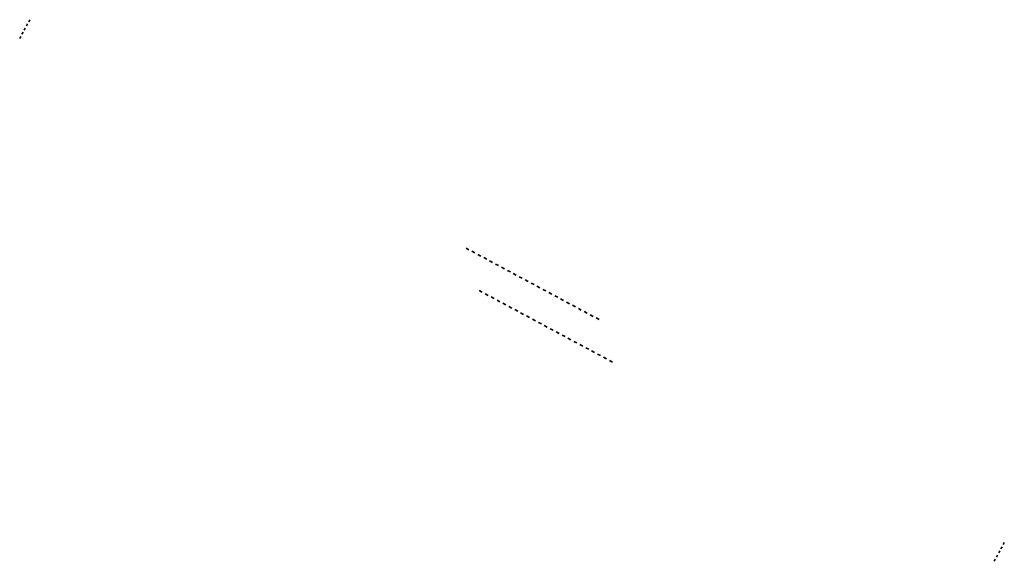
# Model space of a CAD drawing. Header units: millimetres. Extents: x 244590882 to 244798333, y 481209727 to 481323898.
import ezdxf

# ---------------------------------------------------------------- set-up
doc = ezdxf.new("R2010")
doc.units = ezdxf.units.MM
doc.layers.add('N-CO-BC-BETONVORM-G', color=50, linetype='Continuous', lineweight=25)
doc.layers.add('N-CO-BC-BETONVORM-G-1', color=50, linetype='Continuous', lineweight=35)

# ---------------------------------------------------------------- blocks, each defined once
blk = doc.blocks.new('16_15_SF_Stootplaat - sf_stootplaat_3m_fietsverkeer-1734343-_3D_')
at = {"layer": 'N-CO-BC-BETONVORM-G-1'}
blk.add_line((0, -250), (0, 250), dxfattribs=at)
blk = doc.blocks.new('16_15_SF_Stootplaat - sf_stootplaat_3m_fietsverkeer-1734344-_3D_')
at = {"layer": 'N-CO-BC-BETONVORM-G-1'}
blk.add_line((0, 250), (0, -250), dxfattribs=at)
blk = doc.blocks.new('16_15_SF_Stootplaat - sf_stootplaat_5m-1735440-_3D_')
at = {"layer": 'N-CO-BC-BETONVORM-G-1'}
blk.add_line((0, -354), (0, 354), dxfattribs=at)
blk = doc.blocks.new('16_15_SF_Stootplaat - sf_stootplaat_5m-1734395-_3D_')
at = {"layer": 'N-CO-BC-BETONVORM-G-1'}
blk.add_line((0, 354), (0, -354), dxfattribs=at)

msp = doc.modelspace()

# ---------------------------------------------------------------- block references
at = {"layer": 'N-CO-BC-BETONVORM-G'}
for name, p, rotation in [('16_15_SF_Stootplaat - sf_stootplaat_3m_fietsverkeer-1734344-_3D_', (244592419, 481322797, 12595), 151.7754648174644), ('16_15_SF_Stootplaat - sf_stootplaat_3m_fietsverkeer-1734344-_3D_', (244592892, 481323678, 12595), 151.7754648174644), ('16_15_SF_Stootplaat - sf_stootplaat_3m_fietsverkeer-1734344-_3D_', (244591473, 481321034, 12595), 151.7754648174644), ('16_15_SF_Stootplaat - sf_stootplaat_3m_fietsverkeer-1734344-_3D_', (244591946, 481321916, 12595), 151.7754648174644), ('16_15_SF_Stootplaat - sf_stootplaat_3m_fietsverkeer-1734344-_3D_', (244591000, 481320153, 12595), 151.7754648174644), ('16_15_SF_Stootplaat - sf_stootplaat_3m_fietsverkeer-1734343-_3D_', (244798215, 481213472, 12595), 331.7754648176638), ('16_15_SF_Stootplaat - sf_stootplaat_3m_fietsverkeer-1734343-_3D_', (244796796, 481210828, 12595), 331.7754648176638), ('16_15_SF_Stootplaat - sf_stootplaat_3m_fietsverkeer-1734343-_3D_', (244797269, 481211709, 12595), 331.7754648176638), ('16_15_SF_Stootplaat - sf_stootplaat_3m_fietsverkeer-1734343-_3D_', (244797742, 481212590, 12595), 331.7754648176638), ('16_15_SF_Stootplaat - sf_stootplaat_3m_fietsverkeer-1734343-_3D_', (244796323, 481209947, 12595), 331.7754648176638)]:
    msp.add_blockref(name, p, dxfattribs=dict(at, rotation=rotation))
at = {"layer": 'N-CO-BC-BETONVORM-G-1'}
for name, p, rotation in [('16_15_SF_Stootplaat - sf_stootplaat_5m-1734395-_3D_', (244685228, 481275573, 12595), 61.77546481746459), ('16_15_SF_Stootplaat - sf_stootplaat_5m-1734395-_3D_', (244686474, 481274905, 12595), 61.77546481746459), ('16_15_SF_Stootplaat - sf_stootplaat_5m-1734395-_3D_', (244687720, 481274236, 12595), 61.77546481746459), ('16_15_SF_Stootplaat - sf_stootplaat_5m-1734395-_3D_', (244688966, 481273567, 12595), 61.77546481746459), ('16_15_SF_Stootplaat - sf_stootplaat_5m-1734395-_3D_', (244690212, 481272898, 12595), 61.77546481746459), ('16_15_SF_Stootplaat - sf_stootplaat_5m-1734395-_3D_', (244691458, 481272229, 12595), 61.77546481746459), ('16_15_SF_Stootplaat - sf_stootplaat_5m-1734395-_3D_', (244692704, 481271560, 12595), 61.77546481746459), ('16_15_SF_Stootplaat - sf_stootplaat_5m-1734395-_3D_', (244693951, 481270892, 12595), 61.77546481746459), ('16_15_SF_Stootplaat - sf_stootplaat_5m-1734395-_3D_', (244695197, 481270223, 12595), 61.77546481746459), ('16_15_SF_Stootplaat - sf_stootplaat_5m-1734395-_3D_', (244696443, 481269554, 12595), 61.77546481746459), ('16_15_SF_Stootplaat - sf_stootplaat_5m-1734395-_3D_', (244697689, 481268885, 12595), 61.77546481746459), ('16_15_SF_Stootplaat - sf_stootplaat_5m-1734395-_3D_', (244698935, 481268216, 12595), 61.77546481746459), ('16_15_SF_Stootplaat - sf_stootplaat_5m-1734395-_3D_', (244700181, 481267547, 12595), 61.77546481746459), ('16_15_SF_Stootplaat - sf_stootplaat_5m-1734395-_3D_', (244701427, 481266879, 12595), 61.77546481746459), ('16_15_SF_Stootplaat - sf_stootplaat_5m-1735440-_3D_', (244688022, 481266621, 12595), 241.7754648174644), ('16_15_SF_Stootplaat - sf_stootplaat_5m-1735440-_3D_', (244689268, 481265952, 12595), 241.7754648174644), ('16_15_SF_Stootplaat - sf_stootplaat_5m-1735440-_3D_', (244690514, 481265283, 12595), 241.7754648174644), ('16_15_SF_Stootplaat - sf_stootplaat_5m-1735440-_3D_', (244691761, 481264614, 12595), 241.7754648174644), ('16_15_SF_Stootplaat - sf_stootplaat_5m-1734395-_3D_', (244702673, 481266210, 12595), 61.77546481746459), ('16_15_SF_Stootplaat - sf_stootplaat_5m-1734395-_3D_', (244703919, 481265541, 12595), 61.77546481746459), ('16_15_SF_Stootplaat - sf_stootplaat_5m-1734395-_3D_', (244705165, 481264872, 12595), 61.77546481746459), ('16_15_SF_Stootplaat - sf_stootplaat_5m-1735440-_3D_', (244693007, 481263945, 12595), 241.7754648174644), ('16_15_SF_Stootplaat - sf_stootplaat_5m-1735440-_3D_', (244694253, 481263276, 12595), 241.7754648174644), ('16_15_SF_Stootplaat - sf_stootplaat_5m-1735440-_3D_', (244695499, 481262608, 12595), 241.7754648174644), ('16_15_SF_Stootplaat - sf_stootplaat_5m-1734395-_3D_', (244706411, 481264203, 12595), 61.77546481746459), ('16_15_SF_Stootplaat - sf_stootplaat_5m-1734395-_3D_', (244707657, 481263535, 12595), 61.77546481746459), ('16_15_SF_Stootplaat - sf_stootplaat_5m-1734395-_3D_', (244708903, 481262866, 12595), 61.77546481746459), ('16_15_SF_Stootplaat - sf_stootplaat_5m-1735440-_3D_', (244696745, 481261939, 12595), 241.7754648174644), ('16_15_SF_Stootplaat - sf_stootplaat_5m-1735440-_3D_', (244697991, 481261270, 12595), 241.7754648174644), ('16_15_SF_Stootplaat - sf_stootplaat_5m-1735440-_3D_', (244699237, 481260601, 12595), 241.7754648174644), ('16_15_SF_Stootplaat - sf_stootplaat_5m-1734395-_3D_', (244710149, 481262197, 12595), 61.77546481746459), ('16_15_SF_Stootplaat - sf_stootplaat_5m-1734395-_3D_', (244711395, 481261528, 12595), 61.77546481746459), ('16_15_SF_Stootplaat - sf_stootplaat_5m-1734395-_3D_', (244712641, 481260859, 12595), 61.77546481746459), ('16_15_SF_Stootplaat - sf_stootplaat_5m-1735440-_3D_', (244700483, 481259932, 12595), 241.7754648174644), ('16_15_SF_Stootplaat - sf_stootplaat_5m-1735440-_3D_', (244701729, 481259264, 12595), 241.7754648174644), ('16_15_SF_Stootplaat - sf_stootplaat_5m-1735440-_3D_', (244702975, 481258595, 12595), 241.7754648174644), ('16_15_SF_Stootplaat - sf_stootplaat_5m-1735440-_3D_', (244704221, 481257926, 12595), 241.7754648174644), ('16_15_SF_Stootplaat - sf_stootplaat_5m-1735440-_3D_', (244705467, 481257257, 12595), 241.7754648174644), ('16_15_SF_Stootplaat - sf_stootplaat_5m-1735440-_3D_', (244706713, 481256588, 12595), 241.7754648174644), ('16_15_SF_Stootplaat - sf_stootplaat_5m-1735440-_3D_', (244707959, 481255919, 12595), 241.7754648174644), ('16_15_SF_Stootplaat - sf_stootplaat_5m-1735440-_3D_', (244709205, 481255251, 12595), 241.7754648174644), ('16_15_SF_Stootplaat - sf_stootplaat_5m-1735440-_3D_', (244710452, 481254582, 12595), 241.7754648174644), ('16_15_SF_Stootplaat - sf_stootplaat_5m-1735440-_3D_', (244711698, 481253913, 12595), 241.7754648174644), ('16_15_SF_Stootplaat - sf_stootplaat_5m-1735440-_3D_', (244712944, 481253244, 12595), 241.7754648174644), ('16_15_SF_Stootplaat - sf_stootplaat_5m-1735440-_3D_', (244714190, 481252575, 12595), 241.7754648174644), ('16_15_SF_Stootplaat - sf_stootplaat_5m-1735440-_3D_', (244715436, 481251906, 12595), 241.7754648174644)]:
    msp.add_blockref(name, p, dxfattribs=dict(at, rotation=rotation))

doc.saveas('drawing.dxf')
